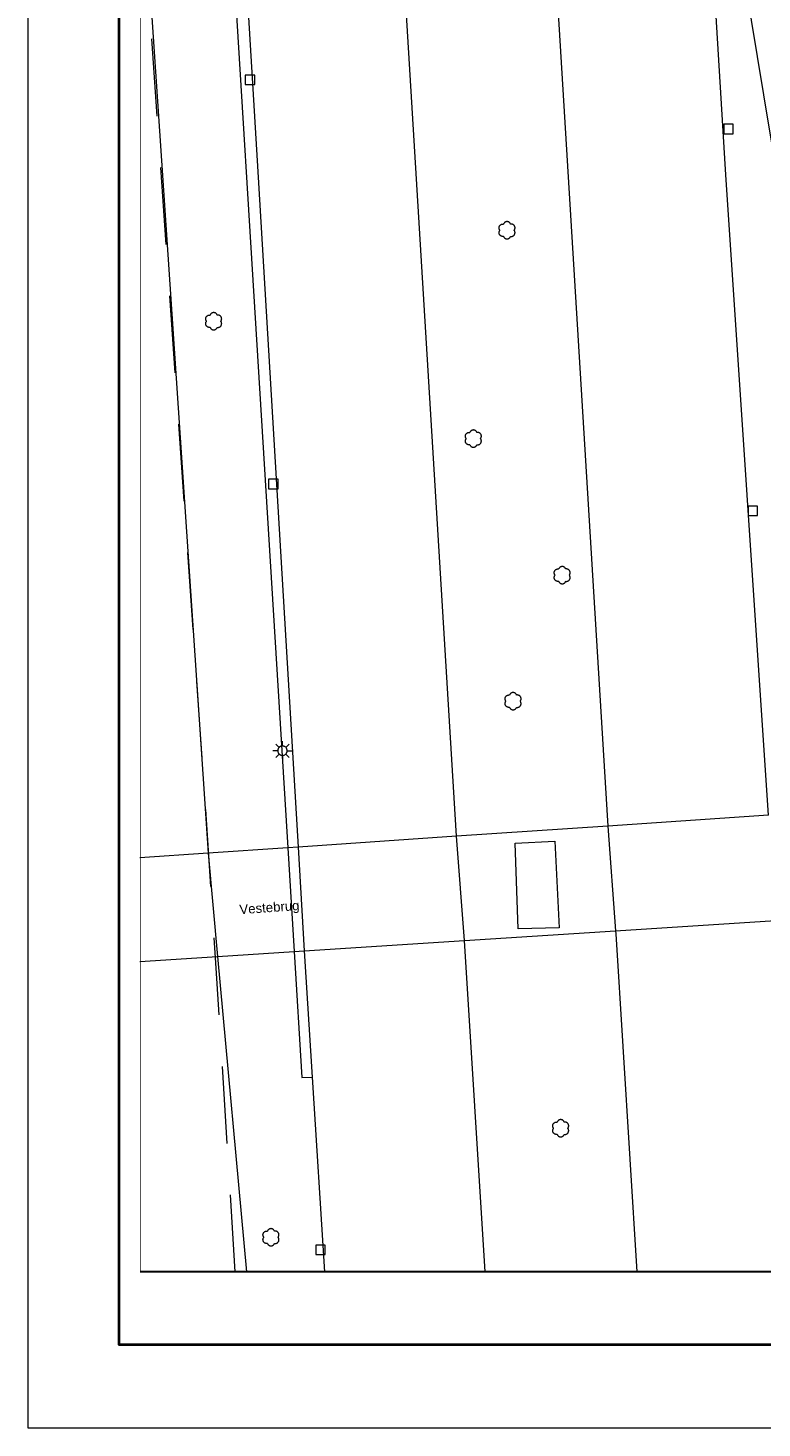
# Model space of a CAD drawing. Header units: metres. Extents: x 160756 to 160966, y 503283 to 503570.
# Tile 1 of 26: x 160756 to 160795, y 503283 to 503357. Entities that reach past the tile are written whole.
import ezdxf
from ezdxf.enums import TextEntityAlignment as Align

# ---------------------------------------------------------------- set-up
doc = ezdxf.new("R2010")
doc.units = ezdxf.units.M
doc.header["$MEASUREMENT"] = 0
doc.linetypes.add('DGN Style 2', pattern=[6.813233, 4.08794, -2.725293])
doc.linetypes.add('DGN Style 7', pattern=[13.626466, 6.13191, -2.725293, 2.04397, -2.725293])
for name, color, linetype, lineweight in [('B_KAD_perceelsgrenzen', 1, 'DGN Style 2', 0), ('B_TOP_asfalt', 7, 'Continuous', 0), ('B_TOP_betonstraatstenen', 7, 'Continuous', 0), ('B_TOP_bomen', 7, 'Continuous', 0), ('B_TOP_gras', 7, 'Continuous', 0), ('B_TOP_kunstwerken', 254, 'Continuous', 0), ('B_TOP_straatmeubilair', 7, 'Continuous', 0), ('B_TOP_straatnamen', 7, 'Continuous', 0), ('B_TOP_tegels', 7, 'Continuous', 0), ('kader', 7, 'Continuous', 0), ('tekening-onderhoek', 7, 'Continuous', 0)]:
    doc.layers.add(name, color=color, linetype=linetype, lineweight=lineweight)
doc.layers.add('niet_plotten', color=6, linetype='Continuous', lineweight=0, plot=False)
doc.styles.add('ARIAL', font='arial.ttf', dxfattribs={"height": 2.5})
doc.styles.add('Style-Arial', font='arial.ttf')

# ---------------------------------------------------------------- blocks, each defined once
blk = doc.blocks.new('KA3')
at = {"linetype": 'DGN Style 7'}
blk.add_wipeout([(4200, 0), (4200, 2946), (0, 2946), (0, 0), (4200, 0), (4080, 110), (118.4, 110), (118.4, 2836), (4080, 2836), (4080, 110)], dxfattribs=at)
at = {"layer": 'kader', "color": 7, "linetype": 'Continuous', "lineweight": 0, "flags": 128}
blk.add_lwpolyline([(0, 2946), (4200, 2946), (4200, 0), (0, 0)], close=True, dxfattribs=at)
at = {"layer": 'kader', "color": 7, "linetype": 'Continuous', "lineweight": 40, "flags": 128}
blk.add_lwpolyline([(96.4, 2858), (4103.6, 2858), (4103.6, 88), (96.4, 88)], close=True, dxfattribs=at)
blk = doc.blocks.new('A3 zw')
at = {"layer": 'kader', "color": 7, "linetype": 'Continuous', "lineweight": 0, "xscale": 0.09999999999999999, "yscale": 0.09999999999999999, "zscale": 0.09999999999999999}
blk.add_blockref('KA3', (0, 0), dxfattribs=at)
at = {"layer": 'tekening-onderhoek', "color": 7}
for tag, height, style in [('titel', 5, 'Style-Arial'), ('titelregel2', 5, 'Style-Arial'), ('titelregel3', 5, 'Style-Arial'), ('titelregel4', 5, 'Style-Arial'), ('archiefnummer', 3.5, 'ARIAL'), ('van bladen', 2, 'Style-Arial'), ('schaal', 2, 'ARIAL'), ('datum', 2, 'ARIAL'), ('gewijzigd', 2, 'ARIAL'), ('gewijzigd2', 2, 'ARIAL'), ('get2', 2, 'ARIAL'), ('get3', 2, 'ARIAL'), ('get1', 2, 'ARIAL'), ('blad ', 2, 'Style-Arial')]:
    blk.add_attdef(tag, (0, 0), '', height=height, dxfattribs=dict(at, style=style))
blk = doc.blocks.new('BM')
at = {"layer": 'B_TOP_bomen', "flags": 128}
for points in [[(-0.376, 0), (-0.385, 0.011), (-0.393, 0.024), (-0.4, 0.037), (-0.407, 0.051), (-0.412, 0.065), (-0.417, 0.08), (-0.42, 0.095), (-0.422, 0.111), (-0.423, 0.127), (-0.422, 0.143), (-0.42, 0.158), (-0.418, 0.173), (-0.414, 0.188), (-0.409, 0.202), (-0.403, 0.216), (-0.396, 0.229), (-0.388, 0.241), (-0.379, 0.253), (-0.37, 0.264), (-0.359, 0.275), (-0.347, 0.285), (-0.335, 0.294), (-0.321, 0.303), (-0.307, 0.31), (-0.293, 0.316), (-0.278, 0.321), (-0.263, 0.325), (-0.247, 0.327), (-0.232, 0.328), (-0.217, 0.328), (-0.202, 0.328), (-0.188, 0.326)], [(-0.188, -0.326), (-0.202, -0.328), (-0.217, -0.328), (-0.232, -0.328), (-0.247, -0.327), (-0.263, -0.325), (-0.278, -0.321), (-0.293, -0.316), (-0.307, -0.31), (-0.321, -0.303), (-0.335, -0.294), (-0.347, -0.285), (-0.359, -0.275), (-0.37, -0.264), (-0.379, -0.253), (-0.388, -0.241), (-0.396, -0.229), (-0.403, -0.216), (-0.409, -0.202), (-0.414, -0.188), (-0.418, -0.173), (-0.42, -0.158), (-0.422, -0.143), (-0.423, -0.127), (-0.422, -0.111), (-0.42, -0.095), (-0.417, -0.08), (-0.412, -0.065), (-0.407, -0.051), (-0.4, -0.037), (-0.393, -0.024), (-0.385, -0.011), (-0.376, 0)], [(0.188, 0.326), (0.182, 0.339), (0.176, 0.352), (0.168, 0.365), (0.16, 0.378), (0.15, 0.39), (0.139, 0.401), (0.127, 0.411), (0.115, 0.421), (0.101, 0.429), (0.088, 0.437), (0.073, 0.443), (0.059, 0.448), (0.044, 0.452), (0.029, 0.455), (0.014, 0.457), (0, 0.457), (-0.014, 0.457), (-0.029, 0.455), (-0.044, 0.452), (-0.059, 0.448), (-0.073, 0.443), (-0.088, 0.437), (-0.101, 0.429), (-0.115, 0.421), (-0.127, 0.411), (-0.139, 0.401), (-0.15, 0.39), (-0.16, 0.378), (-0.168, 0.365), (-0.176, 0.352), (-0.182, 0.339), (-0.188, 0.326)], [(0.376, 0), (0.385, 0.011), (0.393, 0.024), (0.4, 0.037), (0.407, 0.051), (0.412, 0.065), (0.417, 0.08), (0.42, 0.095), (0.422, 0.111), (0.423, 0.127), (0.422, 0.143), (0.42, 0.158), (0.418, 0.173), (0.414, 0.188), (0.409, 0.202), (0.403, 0.216), (0.396, 0.229), (0.388, 0.241), (0.379, 0.253), (0.37, 0.264), (0.359, 0.275), (0.347, 0.285), (0.335, 0.294), (0.321, 0.303), (0.307, 0.31), (0.293, 0.316), (0.278, 0.321), (0.263, 0.325), (0.247, 0.327), (0.232, 0.328), (0.217, 0.328), (0.202, 0.328), (0.188, 0.326)], [(0.188, -0.326), (0.202, -0.328), (0.217, -0.328), (0.232, -0.328), (0.247, -0.327), (0.263, -0.325), (0.278, -0.321), (0.293, -0.316), (0.307, -0.31), (0.321, -0.303), (0.335, -0.294), (0.347, -0.285), (0.359, -0.275), (0.37, -0.264), (0.379, -0.253), (0.388, -0.241), (0.396, -0.229), (0.403, -0.216), (0.409, -0.202), (0.414, -0.188), (0.418, -0.173), (0.42, -0.158), (0.422, -0.143), (0.423, -0.127), (0.422, -0.111), (0.42, -0.095), (0.417, -0.08), (0.412, -0.065), (0.407, -0.051), (0.4, -0.037), (0.393, -0.024), (0.385, -0.011), (0.376, 0)], [(-0.188, -0.326), (-0.182, -0.339), (-0.176, -0.352), (-0.168, -0.365), (-0.16, -0.378), (-0.15, -0.39), (-0.139, -0.401), (-0.127, -0.411), (-0.115, -0.421), (-0.101, -0.429), (-0.088, -0.437), (-0.073, -0.443), (-0.059, -0.448), (-0.044, -0.452), (-0.029, -0.455), (-0.014, -0.457), (0, -0.457), (0.014, -0.457), (0.029, -0.455), (0.044, -0.452), (0.059, -0.448), (0.073, -0.443), (0.088, -0.437), (0.101, -0.429), (0.115, -0.421), (0.127, -0.411), (0.139, -0.401), (0.15, -0.39), (0.16, -0.378), (0.168, -0.365), (0.176, -0.352), (0.182, -0.339), (0.188, -0.326)]]:
    blk.add_lwpolyline(points, dxfattribs=at)
blk = doc.blocks.new('KK')
at = {"layer": 'B_TOP_straatmeubilair', "flags": 128}
blk.add_lwpolyline([(0.255, 0.245), (-0.245, 0.245), (-0.245, -0.255), (0.255, -0.255), (0.255, 0.245)], dxfattribs=at)
blk = doc.blocks.new('LP')
at = {"layer": 'B_TOP_straatmeubilair'}
for p, q in [((-0.25, 0), (-0.5, 0)), ((-0.177, 0.177), (-0.354, 0.354)), ((0, 0.25), (0, 0.5)), ((0.177, 0.177), (0.354, 0.354)), ((0.25, 0), (0.5, 0)), ((-0.177, -0.177), (-0.354, -0.354)), ((0, -0.25), (0, -0.5)), ((0.177, -0.177), (0.354, -0.354))]:
    blk.add_line(p, q, dxfattribs=at)
at = {"layer": 'B_TOP_straatmeubilair', "flags": 128}
blk.add_lwpolyline([(-0.25, 0), (-0.248, -0.028), (-0.243, -0.057), (-0.234, -0.087), (-0.228, -0.102), (-0.221, -0.117), (-0.213, -0.131), (-0.203, -0.145), (-0.193, -0.159), (-0.181, -0.172), (-0.168, -0.185), (-0.155, -0.196), (-0.14, -0.207), (-0.125, -0.217), (-0.109, -0.225), (-0.093, -0.232), (-0.076, -0.238), (-0.059, -0.243), (-0.041, -0.247), (-0.024, -0.249), (-0.007, -0.25), (0.01, -0.25), (0.026, -0.249), (0.042, -0.246), (0.072, -0.239), (0.1, -0.229), (0.125, -0.217), (0.148, -0.201), (0.171, -0.182), (0.192, -0.16), (0.202, -0.147), (0.212, -0.133), (0.22, -0.119), (0.228, -0.103), (0.234, -0.087), (0.24, -0.071), (0.244, -0.053), (0.247, -0.036), (0.249, -0.018), (0.25, 0), (0.249, 0.018), (0.247, 0.036), (0.244, 0.053), (0.24, 0.071), (0.234, 0.087), (0.228, 0.103), (0.22, 0.119), (0.212, 0.133), (0.202, 0.147), (0.192, 0.16), (0.171, 0.182), (0.148, 0.201), (0.125, 0.217), (0.1, 0.229), (0.072, 0.239), (0.042, 0.246), (0.026, 0.249), (0.01, 0.25), (-0.007, 0.25), (-0.024, 0.249), (-0.041, 0.247), (-0.059, 0.243), (-0.076, 0.238), (-0.093, 0.232), (-0.109, 0.225), (-0.125, 0.217), (-0.14, 0.207), (-0.155, 0.196), (-0.168, 0.185), (-0.181, 0.172), (-0.193, 0.159), (-0.203, 0.145), (-0.213, 0.131), (-0.221, 0.117), (-0.228, 0.102), (-0.234, 0.087), (-0.243, 0.057), (-0.248, 0.028), (-0.25, 0)], dxfattribs=at)

msp = doc.modelspace()

# ---------------------------------------------------------------- linework, layer by layer
at = {"layer": 'niet_plotten', "lineweight": 30, "flags": 128}
msp.add_lwpolyline([(160761.654, 503424.194), (160862.773, 503424.194), (160862.773, 503291.143), (160761.654, 503291.143)], close=True, dxfattribs=at)

# ---------------------------------------------------------------- next in the draw order: block references
at = {"layer": 'kader', "color": 7, "linetype": 'Continuous', "lineweight": 0, "xscale": 0.5, "yscale": 0.5, "zscale": 0.5, "rotation": 1.825240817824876e-11}
msp.add_blockref('A3 zw', (160755.734, 503282.88), dxfattribs=at)

# ---------------------------------------------------------------- next in the draw order: linework, layer by layer
at = {"layer": 'B_KAD_perceelsgrenzen', "flags": 128}
msp.add_lwpolyline([(160766.704, 503291.143), (160765.66, 503307.76), (160765.31, 503313.18), (160761.654, 503365.452)], dxfattribs=at)
at = {"layer": 'B_TOP_asfalt'}
msp.add_line((160770.775, 503301.446), (160771.427, 503291.143), dxfattribs=at)
at = {"layer": 'B_TOP_asfalt', "flags": 128}
for points in [[(160778.411, 503314.199), (160771.779, 503423.209), (160771.72, 503424.194)], [(160779.733, 503424.194), (160779.751, 503423.897), (160786.417, 503314.742)], [(160765.648, 503386.623), (160765.695, 503385.85), (160767.871, 503349.677), (160770.038, 503313.631)], [(160794.916, 503315.318), (160792.664, 503349.21), (160791.082, 503375.257)], [(160786.417, 503314.742), (160786.827, 503309.19)], [(160778.831, 503308.676), (160778.411, 503314.199)], [(160770.038, 503313.631), (160770.352, 503308.13), (160770.352, 503308.13)], [(160779.928, 503291.143), (160778.831, 503308.676), (160778.831, 503308.676)], [(160786.827, 503309.19), (160786.838, 503309.043), (160787.957, 503291.143)], [(160770.352, 503308.13), (160770.775, 503301.446)]]:
    msp.add_lwpolyline(points, dxfattribs=at)
at = {"layer": 'B_TOP_betonstraatstenen', "flags": 128}
msp.add_lwpolyline([(160795.329, 503349.012), (160795.275, 503349.82), (160794.677, 503353.447), (160791.082, 503375.257)], dxfattribs=at)
at = {"layer": 'B_TOP_gras'}
msp.add_line((160765.764, 503307.835), (160767.294, 503291.143), dxfattribs=at)
at = {"layer": 'B_TOP_gras', "flags": 128}
for points in [[(160761.654, 503366.999), (160765.27, 503313.308), (160765.27, 503313.308)], [(160781.52, 503313.839), (160783.616, 503313.934), (160783.837, 503309.36), (160781.678, 503309.297), (160781.52, 503313.839)], [(160765.27, 503313.308), (160765.764, 503307.835), (160765.764, 503307.835)]]:
    msp.add_lwpolyline(points, dxfattribs=at)
at = {"layer": 'B_TOP_kunstwerken'}
for p, q in [((160765.27, 503313.308), (160761.654, 503313.063)), ((160761.654, 503307.57), (160765.764, 503307.835))]:
    msp.add_line(p, q, dxfattribs=at)
at = {"layer": 'B_TOP_kunstwerken', "flags": 128}
for points in [[(160794.916, 503315.318), (160786.417, 503314.742)], [(160786.417, 503314.742), (160778.411, 503314.199)], [(160778.411, 503314.199), (160770.038, 503313.631)], [(160769.483, 503313.593), (160765.27, 503313.308)], [(160770.038, 503313.631), (160769.483, 503313.593)], [(160786.827, 503309.19), (160795.3, 503309.736)], [(160770.352, 503308.13), (160770.353, 503308.13), (160778.83, 503308.676), (160778.831, 503308.676)], [(160778.831, 503308.676), (160786.827, 503309.19)], [(160765.764, 503307.835), (160769.821, 503308.096)], [(160769.821, 503308.096), (160770.352, 503308.13)]]:
    msp.add_lwpolyline(points, dxfattribs=at)
at = {"layer": 'B_TOP_tegels', "flags": 128}
for points in [[(160765.648, 503386.623), (160764.992, 503386.578), (160769.483, 503313.593)], [(160769.483, 503313.593), (160769.483, 503313.593), (160769.821, 503308.096), (160769.821, 503308.096)], [(160769.821, 503308.096), (160770.231, 503301.429), (160770.775, 503301.446)]]:
    msp.add_lwpolyline(points, dxfattribs=at)

# ---------------------------------------------------------------- next in the draw order: block references
at = {"layer": 'B_TOP_bomen'}
for p in [(160781.085, 503346.277), (160765.56, 503341.461), (160779.304, 503335.248), (160784.003, 503328.021), (160781.405, 503321.35), (160783.925, 503298.746), (160768.592, 503292.974)]:
    msp.add_blockref('BM', p, dxfattribs=at)
at = {"layer": 'B_TOP_straatmeubilair'}
for name, p in [('KK', (160767.478, 503354.248)), ('KK', (160792.799, 503351.642)), ('KK', (160768.711, 503332.852)), ('KK', (160794.092, 503331.428)), ('LP', (160769.199, 503318.73)), ('KK', (160771.206, 503292.321))]:
    msp.add_blockref(name, p, dxfattribs=at)

# ---------------------------------------------------------------- next in the draw order: texts
at = {"layer": 'B_TOP_straatnamen', "style": 'Style-Arial'}
msp.add_text('Vestebrug', height=0.5, rotation=4.1, dxfattribs=at).set_placement((160768.509, 503310.435), align=Align.MIDDLE_CENTER)

doc.saveas('drawing.dxf')
